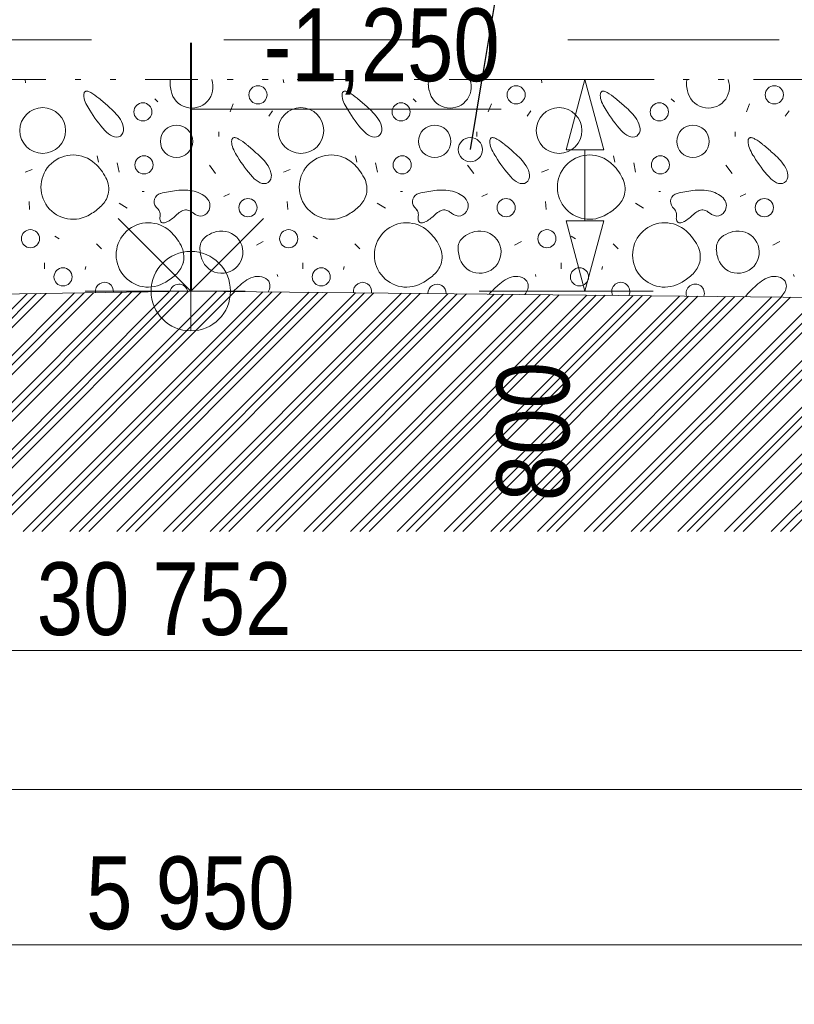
# Model space of a CAD drawing. Header units: millimetres. Extents: x -479461597 to -478645968, y -1101060132 to -1100898045.
# Tile 33 of 145: x -479175302 to -479172373, y -1101054669 to -1101050947. Entities that reach past the tile are written whole.
import ezdxf

# ---------------------------------------------------------------- set-up
doc = ezdxf.new("R2010")
doc.units = ezdxf.units.MM
doc.header["$MEASUREMENT"] = 0
for name, pattern in [('19-015-_48_Čerchovaná s jednou', [5000, 3000, -1000, 0, -1000]), ('Wipeout_Contour', [1000, 0, -1000]), ('Čerchovaná se dvěma tečkami', [575, 200, -110, 22.5, -110, 22.5, -110]), ('Čárkovaná L', [1300, 800, -500])]:
    doc.linetypes.add(name, pattern=pattern)
for name, color, linetype in [('2D prvky - čary', 7, 'Continuous'), ('Bourané_2D prvky - vyplně', 7, 'Continuous'), ('Bourané_Kóty - SP', 7, 'Continuous'), ('Kóty - SP', 7, 'Continuous')]:
    doc.layers.add(name, color=color, linetype=linetype)
for name, color, linetype, lineweight in [('2D prvky - čary _Pero_č.__163', 7, 'Continuous', 13), ('2D prvky - čary _Pero_č.__8', 7, 'Continuous', 40), ('Konstrukce - základy podsyp_Pero_č.__96', 124, 'Continuous', 13)]:
    doc.layers.add(name, color=color, linetype=linetype, lineweight=lineweight)
for name, color, linetype, lineweight, true_color in [('Anotace - SP_Pero_č.__25', 7, 'Continuous', 13, 0x1a4f6e), ('Bourané_2D prvky - vyplně_Pero_č.__40', 7, 'Continuous', 13, 0xc9ca94), ('Bourané_Konstrukce - základy výkop_Pero_č.__109', 7, 'Continuous', 13, 0x6da3d7), ('Bourané_Kóty - SP_Pero_č.__25', 7, 'Continuous', 13, 0x1a4f6e), ('Bourané_Kóty - SP_Pero_č.__45', 7, 'Continuous', 13, 0x1a4f6e), ('Bourané_Kóty - SP_Pero_č.__85', 7, 'Continuous', 13, 0x1a4f6e), ('Kóty - SP_Pero_č.__25', 7, 'Continuous', 13, 0x1a4f6e), ('Kóty - SP_Pero_č.__45', 7, 'Continuous', 13, 0x1a4f6e), ('Kóty - SP_Pero_č.__85', 7, 'Continuous', 13, 0x1a4f6e), ('Situace - terén HTU_Pero_č.__186', 7, 'Continuous', 20, 0x7b0011)]:
    doc.layers.add(name, color=color, linetype=linetype, lineweight=lineweight, true_color=true_color)
doc.styles.add('GENERATED_STYLE_5', font='txt')
doc.dimstyles.new('GENERATED_STYLE__1', dxfattribs={"dimtxt": 275, "dimasz": 228, "dimexe": 0.18, "dimexo": 400, "dimgap": 0.09, "dimtad": 1, "dimtih": 1, "dimtoh": 1, "dimdec": 0, "dimzin": 0, "dimdsep": 46, "dimtxsty": 'GENERATED_STYLE_5', "dimblk": 'ARROWHEAD_6', "dimblk1": 'ARROWHEAD_6', "dimblk2": 'ARROWHEAD_6', "dimcen": 0.09, "dimclrd": 256, "dimclre": 256, "dimclrt": 256, "dimazin": 0, "dimtfac": 1, "dimtdec": 4, "dimtmove": 0, "dimatfit": 3, "dimfxl": 1, "dimtolj": 1, "dimtzin": 0, "dimarcsym": 0})
doc.dimstyles.new('GENERATED_STYLE__2', dxfattribs={"dimtxt": 275, "dimasz": 261.25, "dimexe": 0.18, "dimexo": 400, "dimgap": 0.09, "dimtad": 1, "dimdec": 0, "dimzin": 0, "dimdsep": 46, "dimtxsty": 'GENERATED_STYLE_5', "dimblk": 'ARROWHEAD_4', "dimblk1": 'ARROWHEAD_4', "dimblk2": 'ARROWHEAD_4', "dimcen": 0.09, "dimclrd": 256, "dimclre": 256, "dimclrt": 256, "dimazin": 0, "dimtfac": 1, "dimtdec": 4, "dimtmove": 0, "dimatfit": 3, "dimfxl": 1, "dimtolj": 1, "dimtzin": 0, "dimarcsym": 0})
doc.dimstyles.new('GENERATED_STYLE__4', dxfattribs={"dimtxt": 0.18, "dimasz": 182.4, "dimexe": 0.18, "dimexo": 0.0625, "dimgap": 0.09, "dimtad": 0, "dimtih": 1, "dimtoh": 1, "dimdec": 4, "dimzin": 0, "dimdsep": 46, "dimcen": 0.09, "dimadec": 0, "dimazin": 0, "dimtfac": 1, "dimtdec": 4, "dimtmove": 0, "dimatfit": 3, "dimldrblk": 'ARROWHEAD_1', "dimfxl": 1, "dimtolj": 1, "dimtzin": 0, "dimarcsym": 0})

# ---------------------------------------------------------------- blocks, each defined once
blk = doc.blocks.new('*X11', base_point=(-479162629.7, -1101050723.4))
at = {"layer": 'Bourané_2D prvky - vyplně_Pero_č.__40', "color": 9, "linetype": 'Continuous', "lineweight": 13, "true_color": 0xc9ca94}
for p, q in [((-479175280.1, -1101051185.2), (-479175281.6, -1101051173.4)), ((-479174303.8, -1101051185.2), (-479174305.3, -1101051173.4)), ((-479173327.5, -1101051185.2), (-479173329, -1101051173.4)), ((-479174790.9, -1101051246), (-479174779, -1101051257.9)), ((-479174494.8, -1101051265), (-479174506.7, -1101051295.8)), ((-479173814.6, -1101051246), (-479173802.7, -1101051257.9)), ((-479173518.5, -1101051265), (-479173530.3, -1101051295.8)), ((-479172838.2, -1101051246), (-479172826.4, -1101051257.9)), ((-479172542.2, -1101051265), (-479172554, -1101051295.8)), ((-479174359.8, -1101051312.3), (-479174345.6, -1101051291)), ((-479173383.5, -1101051312.3), (-479173369.3, -1101051291)), ((-479172407.2, -1101051312.3), (-479172392.9, -1101051291)), ((-479174549.3, -1101051371.6), (-479174549.3, -1101051388.1)), ((-479173573, -1101051371.6), (-479173573, -1101051388.1)), ((-479172596.6, -1101051371.6), (-479172596.6, -1101051388.1)), ((-479175008.8, -1101051461.6), (-479175004.1, -1101051485.2)), ((-479174933, -1101051487.6), (-479174925.9, -1101051523.1)), ((-479174032.5, -1101051461.6), (-479174027.7, -1101051485.2)), ((-479173956.7, -1101051487.6), (-479173949.6, -1101051523.1)), ((-479173056.2, -1101051461.6), (-479173051.4, -1101051485.2)), ((-479172980.4, -1101051487.6), (-479172973.3, -1101051523.1)), ((-479175255.1, -1101051513.7), (-479175281.2, -1101051523.1)), ((-479174561.1, -1101051527.9), (-479174584.8, -1101051497.1)), ((-479174278.8, -1101051513.7), (-479174304.9, -1101051523.1)), ((-479173584.8, -1101051527.9), (-479173608.5, -1101051497.1)), ((-479173302.5, -1101051513.7), (-479173328.5, -1101051523.1)), ((-479172608.5, -1101051527.9), (-479172632.2, -1101051497.1)), ((-479174838.3, -1101051596.6), (-479174831.1, -1101051596.6)), ((-479173861.9, -1101051596.6), (-479173854.8, -1101051596.6)), ((-479172885.6, -1101051596.6), (-479172878.5, -1101051596.6)), ((-479175266.7, -1101051634.2), (-479175264.4, -1101051665)), ((-479174926.2, -1101051640.9), (-479174895.4, -1101051659.9)), ((-479174530.3, -1101051615.5), (-479174509, -1101051606)), ((-479174290.4, -1101051634.2), (-479174288.1, -1101051665)), ((-479173949.9, -1101051640.9), (-479173919.1, -1101051659.9)), ((-479173554, -1101051615.5), (-479173532.7, -1101051606)), ((-479173314.1, -1101051634.2), (-479173311.7, -1101051665)), ((-479172973.6, -1101051640.9), (-479172942.8, -1101051659.9)), ((-479172577.7, -1101051615.5), (-479172556.4, -1101051606)), ((-479175169.2, -1101051765.2), (-479175152.4, -1101051776)), ((-479174380.7, -1101051785.6), (-479174406.8, -1101051799.8)), ((-479174192.9, -1101051765.2), (-479174176.1, -1101051776)), ((-479173404.4, -1101051785.6), (-479173430.4, -1101051799.8)), ((-479173216.6, -1101051765.2), (-479173199.8, -1101051776)), ((-479172428.1, -1101051785.6), (-479172454.1, -1101051799.8)), ((-479175011.2, -1101051794.7), (-479174992.2, -1101051813.6)), ((-479174034.8, -1101051794.7), (-479174015.9, -1101051813.6)), ((-479173058.5, -1101051794.7), (-479173039.6, -1101051813.6)), ((-479175207.8, -1101051889.4), (-479175207.8, -1101051865.7)), ((-479175053.8, -1101051891.8), (-479175051.4, -1101051879.9)), ((-479174231.4, -1101051889.4), (-479174231.4, -1101051865.7)), ((-479174077.5, -1101051891.8), (-479174075.1, -1101051879.9)), ((-479173255.1, -1101051889.4), (-479173255.1, -1101051865.7)), ((-479173101.2, -1101051891.8), (-479173098.8, -1101051879.9)), ((-479174326.2, -1101051917.8), (-479174328.5, -1101051910.7)), ((-479173349.9, -1101051917.8), (-479173352.2, -1101051910.7)), ((-479172373.5, -1101051917.8), (-479172375.9, -1101051910.7))]:
    blk.add_line(p, q, dxfattribs=at)
for centre, radius in [((-479174401.1, -1101051231.1), 34.3), ((-479173424.8, -1101051231.1), 34.3), ((-479172448.5, -1101051231.1), 34.3), ((-479174836.1, -1101051295.5), 34.3), ((-479173859.8, -1101051295.5), 34.3), ((-479172883.4, -1101051295.5), 34.3), ((-479175214.9, -1101051366.1), 86.5), ((-479174238.6, -1101051366.1), 86.5), ((-479173262.3, -1101051366.1), 86.5), ((-479174708.9, -1101051407.1), 61.2), ((-479173732.6, -1101051407.1), 61.2), ((-479172756.3, -1101051407.1), 61.2), ((-479174831.9, -1101051495.9), 34.3), ((-479173855.6, -1101051495.9), 34.3), ((-479172879.3, -1101051495.9), 34.3), ((-479174438.9, -1101051657.6), 34.3), ((-479173462.6, -1101051657.6), 34.3), ((-479172486.3, -1101051657.6), 34.3), ((-479175261.2, -1101051775), 34.3), ((-479174284.8, -1101051775), 34.3), ((-479173308.5, -1101051775), 34.3), ((-479175138, -1101051919.3), 34.3), ((-479174161.7, -1101051919.3), 34.3), ((-479173185.3, -1101051919.3), 34.3)]:
    blk.add_circle(centre, radius, dxfattribs=at)
for centre, radius, start, end in [((-479174672.9, -1101051187.1), 60.4, 166.8265, 183.2347), ((-479174593.4, -1101051182.7), 140, 183.2095, 193.7302), ((-479174650.8, -1101051201.4), 79.9, 190.4282, 20.57), ((-479173696.5, -1101051187.1), 60.4, 166.8265, 183.2347), ((-479173617.1, -1101051182.7), 140, 183.2095, 193.7302), ((-479173674.4, -1101051201.4), 79.9, 190.4282, 20.57), ((-479172720.2, -1101051187.1), 60.4, 166.8265, 183.2347), ((-479172640.8, -1101051182.7), 140, 183.2095, 193.7302), ((-479172698.1, -1101051201.4), 79.9, 190.4282, 20.57), ((-479175024.3, -1101051232.8), 35.1, 166.9916, 187.7906), ((-479175046.4, -1101051228), 12.4, 144.5812, 165.7924), ((-479175050, -1101051225.6), 8.15, 116.4425, 143.7464), ((-479175049.4, -1101051227.1), 9.77, 91.5878, 115.1953), ((-479175049.2, -1101051235.2), 17.9, 76.2622, 91.634), ((-479175056.7, -1101051263.6), 47.3, 60.0923, 75.5611), ((-479175134.4, -1101051399.7), 203.9, 49.777, 60.2392), ((-479174047.9, -1101051232.8), 35.1, 166.9916, 187.7906), ((-479174070.1, -1101051228), 12.4, 144.5812, 165.7924), ((-479174073.6, -1101051225.6), 8.15, 116.4425, 143.7464), ((-479174073.1, -1101051227.1), 9.77, 91.5878, 115.1953), ((-479174072.9, -1101051235.2), 17.9, 76.2622, 91.634), ((-479174080.4, -1101051263.6), 47.3, 60.0923, 75.5611), ((-479174158, -1101051399.7), 203.9, 49.777, 60.2392), ((-479173071.6, -1101051232.8), 35.1, 166.9916, 187.7906), ((-479173093.8, -1101051228), 12.4, 144.5812, 165.7924), ((-479173097.3, -1101051225.6), 8.15, 116.4425, 143.7464), ((-479173096.8, -1101051227.1), 9.77, 91.5878, 115.1953), ((-479173096.5, -1101051235.2), 17.9, 76.2622, 91.634), ((-479173104.1, -1101051263.6), 47.3, 60.0923, 75.5611), ((-479173181.7, -1101051399.7), 203.9, 49.777, 60.2392), ((-479174979.4, -1101051228.6), 80.1, 186.4296, 206.157), ((-479174845.1, -1101051161.8), 230.1, 206.3304, 213.6244), ((-479175590, -1101051965.3), 930.2, 47.9748, 50.8493), ((-479174003.1, -1101051228.6), 80.1, 186.4296, 206.157), ((-479173868.7, -1101051161.8), 230.1, 206.3304, 213.6244), ((-479174613.7, -1101051965.3), 930.2, 47.9748, 50.8493), ((-479173026.8, -1101051228.6), 80.1, 186.4296, 206.157), ((-479172892.4, -1101051161.8), 230.1, 206.3304, 213.6244), ((-479173637.4, -1101051965.3), 930.2, 47.9748, 50.8493), ((-479174648.2, -1101051061.3), 450.4, 210.4057, 222.5965), ((-479175108.4, -1101051449.8), 225.2, 33.8343, 51.1866), ((-479173671.9, -1101051061.3), 450.4, 210.4057, 222.5965), ((-479174132.1, -1101051449.8), 225.2, 33.8343, 51.1866), ((-479172695.6, -1101051061.3), 450.4, 210.4057, 222.5965), ((-479173155.8, -1101051449.8), 225.2, 33.8343, 51.1866), ((-479174988.3, -1101051367.9), 79.8, 6.3813, 32.9796), ((-479174012, -1101051367.9), 79.8, 6.3813, 32.9796), ((-479173035.7, -1101051367.9), 79.8, 6.3813, 32.9796), ((-479174906.4, -1101051299.2), 99.3, 222.3712, 243.0633), ((-479174938.8, -1101051362.6), 30, 305.4921, 6.9034), ((-479173930.1, -1101051299.2), 99.3, 222.3712, 243.0633), ((-479173962.5, -1101051362.6), 30, 305.4921, 6.9034), ((-479172953.8, -1101051299.2), 99.3, 222.3712, 243.0633), ((-479172986.1, -1101051362.6), 30, 305.4921, 6.9034), ((-479174937.1, -1101051360.1), 31.2, 242.6052, 300.2402), ((-479174465.6, -1101051408.4), 35.1, 166.9916, 187.7906), ((-479174420.8, -1101051404.2), 80.1, 186.4296, 206.157), ((-479174487.8, -1101051403.5), 12.4, 144.5812, 165.7924), ((-479174491.3, -1101051401.2), 8.15, 116.4425, 143.7464), ((-479174490.8, -1101051402.7), 9.77, 91.5878, 115.1953), ((-479174490.6, -1101051410.8), 17.9, 76.2622, 91.634), ((-479174498.1, -1101051439.2), 47.3, 60.0923, 75.5611), ((-479174575.7, -1101051575.2), 203.9, 49.777, 60.2392), ((-479173960.7, -1101051360.1), 31.2, 242.6052, 300.2402), ((-479173489.3, -1101051408.4), 35.1, 166.9916, 187.7906), ((-479173444.5, -1101051404.2), 80.1, 186.4296, 206.157), ((-479173511.5, -1101051403.5), 12.4, 144.5812, 165.7924), ((-479173515, -1101051401.2), 8.15, 116.4425, 143.7464), ((-479173514.5, -1101051402.7), 9.77, 91.5878, 115.1953), ((-479173514.2, -1101051410.8), 17.9, 76.2622, 91.634), ((-479173521.8, -1101051439.2), 47.3, 60.0923, 75.5611), ((-479173599.4, -1101051575.2), 203.9, 49.777, 60.2392), ((-479172984.4, -1101051360.1), 31.2, 242.6052, 300.2402), ((-479172513, -1101051408.4), 35.1, 166.9916, 187.7906), ((-479172468.2, -1101051404.2), 80.1, 186.4296, 206.157), ((-479172535.1, -1101051403.5), 12.4, 144.5812, 165.7924), ((-479172538.7, -1101051401.2), 8.15, 116.4425, 143.7464), ((-479172538.2, -1101051402.7), 9.77, 91.5878, 115.1953), ((-479172537.9, -1101051410.8), 17.9, 76.2622, 91.634), ((-479172545.5, -1101051439.2), 47.3, 60.0923, 75.5611), ((-479172623.1, -1101051575.2), 203.9, 49.777, 60.2392), ((-479174286.4, -1101051337.4), 230.1, 206.3304, 213.6244), ((-479175031.4, -1101052140.9), 930.2, 47.9748, 50.8493), ((-479174549.8, -1101051625.4), 225.2, 33.8343, 51.1866), ((-479173310.1, -1101051337.4), 230.1, 206.3304, 213.6244), ((-479174055, -1101052140.9), 930.2, 47.9748, 50.8493), ((-479173573.5, -1101051625.4), 225.2, 33.8343, 51.1866), ((-479172333.8, -1101051337.4), 230.1, 206.3304, 213.6244), ((-479173078.7, -1101052140.9), 930.2, 47.9748, 50.8493), ((-479172597.2, -1101051625.4), 225.2, 33.8343, 51.1866), ((-479175099.8, -1101051579.9), 121.6, 47.4454, 302.6151), ((-479175153.9, -1101051637.9), 201, 27.7394, 47.2569), ((-479174089.6, -1101051236.9), 450.4, 210.4057, 222.5965), ((-479174123.4, -1101051579.9), 121.6, 47.4454, 302.6151), ((-479174177.6, -1101051637.9), 201, 27.7394, 47.2569), ((-479173113.3, -1101051236.9), 450.4, 210.4057, 222.5965), ((-479173147.1, -1101051579.9), 121.6, 47.4454, 302.6151), ((-479173201.3, -1101051637.9), 201, 27.7394, 47.2569), ((-479172136.9, -1101051236.9), 450.4, 210.4057, 222.5965), ((-479174429.7, -1101051543.4), 79.8, 6.3813, 32.9796), ((-479173453.4, -1101051543.4), 79.8, 6.3813, 32.9796), ((-479172477, -1101051543.4), 79.8, 6.3813, 32.9796), ((-479175057.8, -1101051587.6), 92.5, 347.7666, 27.8507), ((-479174347.8, -1101051474.8), 99.3, 222.3712, 243.0633), ((-479174378.4, -1101051535.7), 31.2, 242.6052, 300.2402), ((-479174380.2, -1101051538.2), 30, 305.4921, 6.9034), ((-479174081.5, -1101051587.6), 92.5, 347.7666, 27.8507), ((-479173371.5, -1101051474.8), 99.3, 222.3712, 243.0633), ((-479173402.1, -1101051535.7), 31.2, 242.6052, 300.2402), ((-479173403.8, -1101051538.2), 30, 305.4921, 6.9034), ((-479173105.2, -1101051587.6), 92.5, 347.7666, 27.8507), ((-479172395.1, -1101051474.8), 99.3, 222.3712, 243.0633), ((-479172425.8, -1101051535.7), 31.2, 242.6052, 300.2402), ((-479172427.5, -1101051538.2), 30, 305.4921, 6.9034), ((-479174654, -1101052066.7), 476.8, 96.6259, 103.9434), ((-479174682.5, -1101051772.1), 181.1, 76.9848, 98.4191), ((-479174670.9, -1101051711.3), 119.2, 60.5831, 75.8236), ((-479173677.7, -1101052066.7), 476.8, 96.6259, 103.9434), ((-479173706.2, -1101051772.1), 181.1, 76.9848, 98.4191), ((-479173694.6, -1101051711.3), 119.2, 60.5831, 75.8236), ((-479172701.4, -1101052066.7), 476.8, 96.6259, 103.9434), ((-479172729.9, -1101051772.1), 181.1, 76.9848, 98.4191), ((-479172718.3, -1101051711.3), 119.2, 60.5831, 75.8236), ((-479175060.5, -1101051582.2), 96.3, 314.7779, 344.9961), ((-479174762.2, -1101051634.7), 31.5, 102.3324, 221.6658), ((-479174645.6, -1101051668.9), 69.8, 37.6475, 61.5974), ((-479174622.9, -1101051650), 40.4, 327.0376, 36.1209), ((-479174084.2, -1101051582.2), 96.3, 314.7779, 344.9961), ((-479173785.8, -1101051634.7), 31.5, 102.3324, 221.6658), ((-479173669.3, -1101051668.9), 69.8, 37.6475, 61.5974), ((-479173646.6, -1101051650), 40.4, 327.0376, 36.1209), ((-479173107.8, -1101051582.2), 96.3, 314.7779, 344.9961), ((-479172809.5, -1101051634.7), 31.5, 102.3324, 221.6658), ((-479172692.9, -1101051668.9), 69.8, 37.6475, 61.5974), ((-479172670.3, -1101051650), 40.4, 327.0376, 36.1209), ((-479175133.7, -1101051508.6), 200.1, 299.8029, 314.8134), ((-479174852, -1101051722.1), 93.8, 36.3442, 45.0506), ((-479174800.5, -1101051684), 29.8, 9.2485, 36.0448), ((-479174603.4, -1101051801.8), 157.3, 125.1766, 133.3696), ((-479174670.8, -1101051705.3), 39.5, 96.3875, 125.8548), ((-479174673.5, -1101051697.5), 31.5, 62.2902, 93.1672), ((-479174702.2, -1101051750.5), 91.8, 52.6959, 61.7729), ((-479174584.7, -1101051595.3), 102.9, 232.9934, 240.456), ((-479174619.6, -1101051653.5), 35.8, 269.5174, 328.7918), ((-479174157.4, -1101051508.6), 200.1, 299.8029, 314.8134), ((-479173875.7, -1101051722.1), 93.8, 36.3442, 45.0506), ((-479173824.2, -1101051684), 29.8, 9.2485, 36.0448), ((-479173627.1, -1101051801.8), 157.3, 125.1766, 133.3696), ((-479173694.5, -1101051705.3), 39.5, 96.3875, 125.8548), ((-479173697.2, -1101051697.5), 31.5, 62.2902, 93.1672), ((-479173725.9, -1101051750.5), 91.8, 52.6959, 61.7729), ((-479173608.4, -1101051595.3), 102.9, 232.9934, 240.456), ((-479173643.3, -1101051653.5), 35.8, 269.5174, 328.7918), ((-479173181, -1101051508.6), 200.1, 299.8029, 314.8134), ((-479172899.4, -1101051722.1), 93.8, 36.3442, 45.0506), ((-479172847.9, -1101051684), 29.8, 9.2485, 36.0448), ((-479172650.7, -1101051801.8), 157.3, 125.1766, 133.3696), ((-479172718.2, -1101051705.3), 39.5, 96.3875, 125.8548), ((-479172720.9, -1101051697.5), 31.5, 62.2902, 93.1672), ((-479172749.6, -1101051750.5), 91.8, 52.6959, 61.7729), ((-479172632, -1101051595.3), 102.9, 232.9934, 240.456), ((-479172667, -1101051653.5), 35.8, 269.5174, 328.7918), ((-479174815.5, -1101051836.5), 121.6, 47.4454, 302.6151), ((-479174726.6, -1101051697.1), 45.1, 172.1101, 189.0874), ((-479174822.5, -1101051684.4), 51.7, 352.8034, 5.8388), ((-479174756.2, -1101051701.6), 15.1, 189.971, 219.9454), ((-479174759.9, -1101051704), 10.8, 222.4728, 257.5463), ((-479174758.5, -1101051696.4), 18.5, 258.5237, 281.5295), ((-479174762.4, -1101051674.8), 40.5, 280.7953, 293.5363), ((-479174801.3, -1101051596.2), 128.1, 295.4669, 314.5735), ((-479174618.1, -1101051653.7), 35.6, 240.8322, 267.0065), ((-479173839.2, -1101051836.5), 121.6, 47.4454, 302.6151), ((-479173750.3, -1101051697.1), 45.1, 172.1101, 189.0874), ((-479173846.2, -1101051684.4), 51.7, 352.8034, 5.8388), ((-479173779.9, -1101051701.6), 15.1, 189.971, 219.9454), ((-479173783.6, -1101051704), 10.8, 222.4728, 257.5463), ((-479173782.2, -1101051696.4), 18.5, 258.5237, 281.5295), ((-479173786.1, -1101051674.8), 40.5, 280.7953, 293.5363), ((-479173825, -1101051596.2), 128.1, 295.4669, 314.5735), ((-479173641.8, -1101051653.7), 35.6, 240.8322, 267.0065), ((-479172862.9, -1101051836.5), 121.6, 47.4454, 302.6151), ((-479172774, -1101051697.1), 45.1, 172.1101, 189.0874), ((-479172869.9, -1101051684.4), 51.7, 352.8034, 5.8388), ((-479172803.6, -1101051701.6), 15.1, 189.971, 219.9454), ((-479172807.2, -1101051704), 10.8, 222.4728, 257.5463), ((-479172805.9, -1101051696.4), 18.5, 258.5237, 281.5295), ((-479172809.8, -1101051674.8), 40.5, 280.7953, 293.5363), ((-479172848.7, -1101051596.2), 128.1, 295.4669, 314.5735), ((-479172665.5, -1101051653.7), 35.6, 240.8322, 267.0065), ((-479174869.7, -1101051894.5), 201, 27.7394, 47.2569), ((-479174538.1, -1101051825.7), 79.9, 190.4282, 104.6294), ((-479174521, -1101051883.8), 140.5, 105.3821, 120.9077), ((-479173893.3, -1101051894.5), 201, 27.7394, 47.2569), ((-479173561.7, -1101051825.7), 79.9, 190.4282, 104.6294), ((-479173544.7, -1101051883.8), 140.5, 105.3821, 120.9077), ((-479172917, -1101051894.5), 201, 27.7394, 47.2569), ((-479172585.4, -1101051825.7), 79.9, 190.4282, 104.6294), ((-479172568.4, -1101051883.8), 140.5, 105.3821, 120.9077), ((-479174563.5, -1101051813.1), 57.9, 120.7918, 156.6671), ((-479173587.2, -1101051813.1), 57.9, 120.7918, 156.6671), ((-479172610.9, -1101051813.1), 57.9, 120.7918, 156.6671), ((-479174773.6, -1101051844.2), 92.5, 347.7666, 27.8507), ((-479174560.2, -1101051811.4), 60.4, 159.3574, 183.2347), ((-479174480.7, -1101051807), 140, 183.2095, 193.7302), ((-479173797.3, -1101051844.2), 92.5, 347.7666, 27.8507), ((-479173583.9, -1101051811.4), 60.4, 159.3574, 183.2347), ((-479173504.4, -1101051807), 140, 183.2095, 193.7302), ((-479172820.9, -1101051844.2), 92.5, 347.7666, 27.8507), ((-479172607.5, -1101051811.4), 60.4, 159.3574, 183.2347), ((-479172528.1, -1101051807), 140, 183.2095, 193.7302), ((-479174776.2, -1101051838.9), 96.3, 314.7779, 344.9961), ((-479173799.9, -1101051838.9), 96.3, 314.7779, 344.9961), ((-479172823.6, -1101051838.9), 96.3, 314.7779, 344.9961), ((-479174849.4, -1101051765.3), 200.1, 299.8029, 314.8134), ((-479174330.3, -1101052104.6), 207.1, 122.8427, 132.3696), ((-479174395.6, -1101052003.2), 86.5, 100.496, 122.8825), ((-479174400.3, -1101051977.6), 60.4, 68.6646, 100.5486), ((-479174391.5, -1101051955.3), 36.5, 19.3509, 68.7902), ((-479173873.1, -1101051765.3), 200.1, 299.8029, 314.8134), ((-479173353.9, -1101052104.6), 207.1, 122.8427, 132.3696), ((-479173419.3, -1101052003.2), 86.5, 100.496, 122.8825), ((-479173424, -1101051977.6), 60.4, 68.6646, 100.5486), ((-479173415.2, -1101051955.3), 36.5, 19.3509, 68.7902), ((-479172896.8, -1101051765.3), 200.1, 299.8029, 314.8134), ((-479172377.6, -1101052104.6), 207.1, 122.8427, 132.3696), ((-479172443, -1101052003.2), 86.5, 100.496, 122.8825), ((-479172447.7, -1101051977.6), 60.4, 68.6646, 100.5486), ((-479172438.9, -1101051955.3), 36.5, 19.3509, 68.7902), ((-479174981.9, -1101051974.2), 34.3, 353.8645, 187.9637), ((-479174700.2, -1101051981.2), 34.3, 13.1025, 168.7257), ((-479174303.3, -1101052150.7), 259.5, 129.9016, 137.3442), ((-479174422.3, -1101051943.1), 68.8, 331.255, 341.1053), ((-479174391.7, -1101051954.1), 36.2, 341.8983, 17.4009), ((-479174005.5, -1101051974.2), 34.3, 350.2187, 188.6354), ((-479173723.8, -1101051981.2), 34.3, 357.1777, 181.6764), ((-479173327, -1101052150.7), 259.5, 129.9016, 140.1858), ((-479173446, -1101051943.1), 68.8, 321.5477, 341.1053), ((-479173415.4, -1101051954.1), 36.2, 341.8983, 17.4009), ((-479173029.2, -1101051974.2), 34.3, 333.0308, 205.8234), ((-479172747.5, -1101051981.2), 34.3, 340.5342, 198.32), ((-479172350.7, -1101052150.7), 259.5, 129.9016, 142.9166), ((-479172469.7, -1101051943.1), 68.8, 321.4678, 341.1053), ((-479172439.1, -1101051954.1), 36.2, 341.8983, 17.4009), ((-479172612.8, -1101051831.3), 250.4, 319.0151, 321.8671)]:
    blk.add_arc(centre, radius, start, end, dxfattribs=at)
blk = doc.blocks.new('výplň_1_2', base_point=(-479162629.7, -1101050723.4))
at = {"color": 254, "linetype": 'Wipeout_Contour', "lineweight": 0, "ltscale": 19212835833.5994}
blk.add_wipeout([(-479190180.3, -1101051973.3), (-479187635.7, -1101052051.1), (-479187534.4, -1101052419.4), (-479187301.9, -1101052419.4), (-479187215.9, -1101052173.6), (-479174655, -1101051973.2), (-479161179.3, -1101052108), (-479161076.7, -1101052481), (-479160782.4, -1101052481), (-479160677.3, -1101052098.7), (-479159377.5, -1101052085.7), (-479159377.5, -1101051173.4), (-479187977.8, -1101051173.4), (-479187977.8, -1101051531.3), (-479187619.3, -1101051889.8), (-479190178.2, -1101051889.8)], dxfattribs=at).dxf.layer = 'Bourané_2D prvky - vyplně'
at = {"layer": 'Bourané_2D prvky - vyplně_Pero_č.__40', "color": 9, "linetype": 'Continuous', "lineweight": 13, "true_color": 0xc9ca94}
blk.add_blockref('*X11', (-479162629.7, -1101050723.4), dxfattribs=at)
blk = doc.blocks.new('Čára_1_2', base_point=(-479174655.1, -1101051034.8))
at = {"layer": '2D prvky - čary _Pero_č.__163', "color": 7, "linetype": 'Continuous', "lineweight": 13}
for p, q in [((-479174655, -1101051823.2), (-479174655, -1101052123.2)), ((-479174805, -1101051973.2), (-479174505, -1101051973.2))]:
    blk.add_line(p, q, dxfattribs=at)
blk.add_circle((-479174655, -1101051973.2), 150, dxfattribs=at)
at = {"layer": '2D prvky - čary _Pero_č.__8', "color": 7, "linetype": '19-015-_48_Čerchovaná s jednou', "lineweight": 40}
blk.add_line((-479174655.1, -1101051034.8), (-479174655, -1101051973.2), dxfattribs=at)
blk = doc.blocks.new('*D35', base_point=(-479162629.7, -1101050723.4))
at = {"layer": 'Bourané_Kóty - SP_Pero_č.__45', "color": 146, "linetype": 'Continuous', "lineweight": 13, "true_color": 0x1a4f6e}
for p, q in [((-479190009.8, -1101053737.6), (-479190249.8, -1101053977.6)), ((-479148478.4, -1101053977.6), (-479148238.4, -1101053737.6))]:
    blk.add_line(p, q, dxfattribs=at)
at = {"layer": 'Bourané_Kóty - SP_Pero_č.__85', "color": 146, "linetype": 'Continuous', "lineweight": 13, "true_color": 0x1a4f6e}
for p, q in [((-479190129.8, -1101054082.6), (-479190129.8, -1101053457.6)), ((-479148358.4, -1101054082.6), (-479148358.4, -1101053457.6)), ((-479190309.8, -1101053857.6), (-479190129.8, -1101053857.6)), ((-479190129.8, -1101053857.6), (-479148358.4, -1101053857.6)), ((-479148358.4, -1101053857.6), (-479148178.4, -1101053857.6))]:
    blk.add_line(p, q, dxfattribs=at)
at = {"layer": 'Bourané_Kóty - SP_Pero_č.__25', "color": 146, "lineweight": 13, "true_color": 0x1a4f6e, "insert": (-479169728.1, -1101053802.6), "char_height": 275, "attachment_point": 7, "style": 'GENERATED_STYLE_5'}
blk.add_mtext('\\A1;{\\pql;\\fArial Narrow|b0|i0|c238|p34;41\xa0771}', dxfattribs=at)
blk = doc.blocks.new('ARROWHEAD_6')
at = {"color": 0, "linetype": 'Continuous', "lineweight": 0}
for p, q in [((-0.5, -0.5), (0.5, 0.5)), ((0, 0), (-1, 0))]:
    blk.add_line(p, q, dxfattribs=at)
blk = doc.blocks.new('*D37', base_point=(-479162629.7, -1101050723.4))
at = {"layer": 'Bourané_Kóty - SP_Pero_č.__45', "color": 146, "linetype": 'Continuous', "lineweight": 13, "true_color": 0x1a4f6e}
for p, q in [((-479173165, -1101051173.4), (-479173236.1, -1101051438.9)), ((-479173165, -1101051173.4), (-479173093.8, -1101051438.9)), ((-479173093.8, -1101051438.9), (-479173236.1, -1101051438.9)), ((-479173165, -1101051973.2), (-479173236.1, -1101051707.7)), ((-479173236.1, -1101051707.7), (-479173093.8, -1101051707.7)), ((-479173165, -1101051973.2), (-479173093.8, -1101051707.7))]:
    blk.add_line(p, q, dxfattribs=at)
at = {"layer": 'Bourané_Kóty - SP_Pero_č.__85', "color": 146, "linetype": 'Continuous', "lineweight": 13, "true_color": 0x1a4f6e}
for p, q in [((-479172907.2, -1101051173.4), (-479173565, -1101051173.4)), ((-479173165, -1101051707.7), (-479173165, -1101051438.9)), ((-479172907.2, -1101051973.2), (-479173565, -1101051973.2))]:
    blk.add_line(p, q, dxfattribs=at)
at = {"layer": 'Bourané_Kóty - SP_Pero_č.__25', "color": 146, "lineweight": 13, "true_color": 0x1a4f6e, "insert": (-479173220, -1101052766.9), "char_height": 275, "attachment_point": 7, "rotation": 90, "style": 'GENERATED_STYLE_5'}
blk.add_mtext('\\A1;{\\pql;\\fArial Narrow|b0|i0|c238|p34;800}', dxfattribs=at)
blk = doc.blocks.new('ARROWHEAD_4')
at = {"color": 0, "linetype": 'Continuous', "lineweight": 0}
blk.add_line((0, 0), (-1, 0), dxfattribs=at)
at = {"color": 0, "linetype": 'Continuous', "lineweight": 0, "flags": 128}
blk.add_lwpolyline([(-1, 0.2679), (0, 0), (-1, -0.2679)], close=True, dxfattribs=at)
blk = doc.blocks.new('*D40', base_point=(-479162629.7, -1101050723.4))
at = {"layer": 'Bourané_Kóty - SP_Pero_č.__45', "color": 146, "linetype": 'Continuous', "lineweight": 13, "true_color": 0x1a4f6e}
for p, q in [((-479180109.8, -1101054324.1), (-479180349.8, -1101054564.1)), ((-479177509.8, -1101054324.1), (-479177749.8, -1101054564.1))]:
    blk.add_line(p, q, dxfattribs=at)
at = {"layer": 'Bourané_Kóty - SP_Pero_č.__85', "color": 146, "linetype": 'Continuous', "lineweight": 13, "true_color": 0x1a4f6e}
for p, q in [((-479180229.8, -1101054669.1), (-479180229.8, -1101054044.1)), ((-479177629.8, -1101054669.1), (-479177629.8, -1101054044.1)), ((-479180229.8, -1101054444.1), (-479177629.8, -1101054444.1)), ((-479177629.8, -1101054444.1), (-479171679.8, -1101054444.1))]:
    blk.add_line(p, q, dxfattribs=at)
at = {"layer": 'Bourané_Kóty - SP_Pero_č.__25', "color": 146, "lineweight": 13, "true_color": 0x1a4f6e, "insert": (-479179325.8, -1101054389.1), "char_height": 275, "attachment_point": 7, "style": 'GENERATED_STYLE_5'}
blk.add_mtext('\\A1;{\\pql;\\fArial Narrow|b0|i0|c238|p34;2\xa0600}', dxfattribs=at)
blk = doc.blocks.new('*D41', base_point=(-479162629.7, -1101050723.4))
at = {"layer": 'Bourané_Kóty - SP_Pero_č.__45', "color": 146, "linetype": 'Continuous', "lineweight": 13, "true_color": 0x1a4f6e}
for p, q in [((-479177509.8, -1101054324.1), (-479177749.8, -1101054564.1)), ((-479171559.8, -1101054324.1), (-479171799.8, -1101054564.1))]:
    blk.add_line(p, q, dxfattribs=at)
at = {"layer": 'Bourané_Kóty - SP_Pero_č.__85', "color": 146, "linetype": 'Continuous', "lineweight": 13, "true_color": 0x1a4f6e}
for p, q in [((-479171679.8, -1101054669.1), (-479171679.8, -1101054044.1)), ((-479177629.8, -1101054444.1), (-479171679.8, -1101054444.1)), ((-479171679.8, -1101054444.1), (-479168829.7, -1101054444.1))]:
    blk.add_line(p, q, dxfattribs=at)
at = {"layer": 'Bourané_Kóty - SP_Pero_č.__25', "color": 146, "lineweight": 13, "true_color": 0x1a4f6e, "insert": (-479175050.8, -1101054389.1), "char_height": 275, "attachment_point": 7, "style": 'GENERATED_STYLE_5'}
blk.add_mtext('\\A1;{\\pql;\\fArial Narrow|b0|i0|c238|p34;5\xa0950}', dxfattribs=at)
blk = doc.blocks.new('*D46', base_point=(-479162629.7, -1101050723.4))
at = {"layer": 'Bourané_Kóty - SP_Pero_č.__45', "color": 146, "linetype": 'Continuous', "lineweight": 13, "true_color": 0x1a4f6e}
for p, q in [((-479190009.8, -1101053212.2), (-479190249.8, -1101053452.2)), ((-479159257.5, -1101053212.2), (-479159497.5, -1101053452.2))]:
    blk.add_line(p, q, dxfattribs=at)
at = {"layer": 'Bourané_Kóty - SP_Pero_č.__85', "color": 146, "linetype": 'Continuous', "lineweight": 13, "true_color": 0x1a4f6e}
for p, q in [((-479190129.8, -1101053557.2), (-479190129.8, -1101052932.2)), ((-479159377.5, -1101053557.2), (-479159377.5, -1101052932.2)), ((-479190129.8, -1101053332.2), (-479159377.5, -1101053332.2))]:
    blk.add_line(p, q, dxfattribs=at)
at = {"layer": 'Bourané_Kóty - SP_Pero_č.__25', "color": 146, "lineweight": 13, "true_color": 0x1a4f6e, "insert": (-479175237.7, -1101053277.2), "char_height": 275, "attachment_point": 7, "style": 'GENERATED_STYLE_5'}
blk.add_mtext('\\A1;{\\pql;\\fArial Narrow|b0|i0|c238|p34;30\xa0752}', dxfattribs=at)
blk = doc.blocks.new('Kóta_3_2', base_point=(-479174655, -1101051973.2))
at = {"layer": 'Kóty - SP_Pero_č.__45', "color": 146, "linetype": 'Continuous', "lineweight": 13, "true_color": 0x1a4f6e}
for p, q in [((-479174655, -1101051973.2), (-479174655, -1101051285.7)), ((-479174655, -1101051285.7), (-479173481.9, -1101051285.7)), ((-479174655, -1101051973.2), (-479174930, -1101051698.2)), ((-479174380, -1101051698.2), (-479174655, -1101051973.2))]:
    blk.add_line(p, q, dxfattribs=at)
at = {"layer": 'Kóty - SP_Pero_č.__85', "color": 146, "linetype": 'Continuous', "lineweight": 13, "true_color": 0x1a4f6e}
for q in [(-479175055, -1101051973.2), (-479174448.8, -1101051973.2)]:
    blk.add_line((-479174655, -1101051973.2), q, dxfattribs=at)
at = {"layer": 'Kóty - SP_Pero_č.__25', "color": 146, "lineweight": 13, "true_color": 0x1a4f6e, "insert": (-479174380, -1101051230.7), "char_height": 275, "attachment_point": 7, "style": 'GENERATED_STYLE_5'}
blk.add_mtext('\\A1;{\\pql;\\fArial Narrow|b0|i0|c238|p34;-1,250}', dxfattribs=at)
blk = doc.blocks.new('ARROWHEAD_1')
at = {"color": 0, "linetype": 'Continuous', "lineweight": 0}
blk.add_line((0, 0), (-1, 0), dxfattribs=at)
blk.add_circle((0, 0), 0.25, dxfattribs=at)

msp = doc.modelspace()

# ---------------------------------------------------------------- block references
at = {"layer": 'Bourané_2D prvky - vyplně_Pero_č.__40', "color": 9, "linetype": 'Continuous', "lineweight": 13, "true_color": 0xc9ca94}
msp.add_blockref('výplň_1_2', (-479162629.7, -1101050723.4), dxfattribs=at)

# ---------------------------------------------------------------- dimensions: what is measured, and where the dimension line sits
at = {"layer": 'Bourané_Kóty - SP', "color": 146, "linetype": 'Continuous', "lineweight": 13, "true_color": 0x1a4f6e}
for base, p1, p2, picture, middle in [((-479177629.8, -1101054444.1), (-479180229.8, -1101054173.3), (-479177629.8, -1101054143.1), '*D40', (-479178853.5, -1101054251.6)), ((-479171679.8, -1101054444.1), (-479177629.8, -1101054143.1), (-479171679.8, -1101053961.5), '*D41', (-479174578.5, -1101054251.6))]:
    dim = msp.add_linear_dim(base=base, p1=p1, p2=p2, dimstyle='GENERATED_STYLE__1', dxfattribs=at)
    dim.commit()
    dim.dimension.update_dxf_attribs({"geometry": picture, "text_midpoint": middle, "dimtype": 160})

# ---------------------------------------------------------------- next in the draw order: wipeouts: each hides what was drawn before it
at = {"color": 254, "linetype": 'Wipeout_Contour', "lineweight": 0, "ltscale": 22815239324.08686}
msp.add_wipeout([(-479191249.1, -1101049424.9), (-479191950.7, -1101049418.9), (-479191950.5, -1101052882.9), (-479148371.7, -1101052879.8), (-479148371.7, -1101051975.7), (-479159539.8, -1101052087.3), (-479160677.3, -1101052098.7), (-479160782.4, -1101052481), (-479161076.7, -1101052481), (-479161179.3, -1101052108), (-479174655, -1101051973.2), (-479187215.9, -1101052173.6), (-479187283.5, -1101052419.4), (-479187557.1, -1101052419.4), (-479187658.6, -1101052050.4), (-479190180.3, -1101051973.3), (-479190177.8, -1101051723.4), (-479190727.8, -1101051723.4), (-479190727.8, -1101050169.3)], dxfattribs=at).dxf.layer = 'Bourané_2D prvky - vyplně'

# ---------------------------------------------------------------- next in the draw order: hatches: boundary and pattern name
at = {"layer": 'Bourané_2D prvky - vyplně_Pero_č.__40', "linetype": 'Continuous', "lineweight": 13, "true_color": 0xc9ca94}
h = msp.add_hatch(dxfattribs=at)
h.set_pattern_fill('Zemina___původní_0002', color=9, style=0, pattern_type=2)
h.set_pattern_definition([(45, (-479162629.75, -1101050723.36), (-88.38835, 88.38835), []), (45, (-479162647.43, -1101050705.68), (-88.38835, 88.38835), []), (45, (-479162665.1, -1101050688), (-88.38835, 88.38835), [])])
h.paths.add_polyline_path([(-479191249.1, -1101049424.9), (-479191950.7, -1101049418.9), (-479191950.5, -1101052882.9), (-479148371.7, -1101052879.8), (-479148371.7, -1101051975.7), (-479159539.8, -1101052087.3), (-479160677.3, -1101052098.7), (-479160782.4, -1101052481), (-479161076.7, -1101052481), (-479161179.3, -1101052108), (-479174655, -1101051973.2), (-479187215.9, -1101052173.6), (-479187283.5, -1101052419.4), (-479187557.1, -1101052419.4), (-479187658.6, -1101052050.4), (-479190180.3, -1101051973.3), (-479190177.8, -1101051723.4), (-479190727.8, -1101051723.4), (-479190727.8, -1101050169.3)])

# ---------------------------------------------------------------- next in the draw order: linework, layer by layer
at = {"layer": 'Bourané_Konstrukce - základy výkop_Pero_č.__109', "color": 153, "linetype": 'Continuous', "lineweight": 13, "true_color": 0x6da3d7}
for p in [(-479187215.9, -1101052173.6), (-479161179.3, -1101052108)]:
    msp.add_line(p, (-479174655, -1101051973.2), dxfattribs=at)
at = {"layer": 'Konstrukce - základy podsyp_Pero_č.__96', "color": 124, "linetype": 'Čerchovaná se dvěma tečkami', "lineweight": 13}
msp.add_line((-479188627.8, -1101051173.4), (-479160629.8, -1101051173.4), dxfattribs=at)
at = {"layer": 'Situace - terén HTU_Pero_č.__186', "color": 246, "linetype": 'Čárkovaná L', "lineweight": 20, "true_color": 0x7b0011}
msp.add_line((-479190129.8, -1101051023.4), (-479148358.4, -1101051023.4), dxfattribs=at)

# ---------------------------------------------------------------- next in the draw order: block references
at = {"layer": '2D prvky - čary', "color": 7, "linetype": '19-015-_48_Čerchovaná s jednou', "lineweight": 40}
msp.add_blockref('Čára_1_2', (-479174655.1, -1101051034.8), dxfattribs=at)
at = {"layer": 'Kóty - SP', "color": 146, "linetype": 'Continuous', "lineweight": 13, "true_color": 0x1a4f6e}
msp.add_blockref('Kóta_3_2', (-479174655, -1101051973.2), dxfattribs=at)

# ---------------------------------------------------------------- next in the draw order: dimensions: what is measured, and where the dimension line sits
at = {"layer": 'Bourané_Kóty - SP', "color": 146, "linetype": 'Continuous', "lineweight": 13, "true_color": 0x1a4f6e}
for base, p2, picture, middle in [((-479148358.4, -1101053857.6), (-479148358.4, -1101051023.4), '*D35', (-479169150.9, -1101053665.1)), ((-479159377.5, -1101053332.2), (-479159377.5, -1101052085.7), '*D46', (-479174660.5, -1101053139.7))]:
    dim = msp.add_linear_dim(base=base, p1=(-479190129.8, -1101051023.4), p2=p2, dimstyle='GENERATED_STYLE__1', dxfattribs=at)
    dim.commit()
    dim.dimension.update_dxf_attribs({"geometry": picture, "text_midpoint": middle, "dimtype": 160})
dim = msp.add_linear_dim(base=(-479173165, -1101051173.4), p1=(-479174655, -1101051973.2), p2=(-479173914.2, -1101051173.4), angle=90, dimstyle='GENERATED_STYLE__2', dxfattribs=at)
dim.commit()
dim.dimension.update_dxf_attribs({"geometry": '*D37', "text_midpoint": (-479173357.5, -1101052452.5), "dimtype": 160, "text_rotation": 90})

# ---------------------------------------------------------------- next in the draw order: leaders
at = {"layer": 'Anotace - SP_Pero_č.__25', "color": 146, "linetype": 'Continuous', "lineweight": 13, "true_color": 0x1a4f6e, "annotation_type": 0, "has_hookline": 1, "hookline_direction": 0, "text_width": 4421.9}
msp.add_leader([(-479173597.8, -1101051438.2), (-479173386.2, -1101050166.5), (-479173208.9, -1101050166.5)], dimstyle='GENERATED_STYLE__4', dxfattribs=at)

doc.saveas('drawing.dxf')
